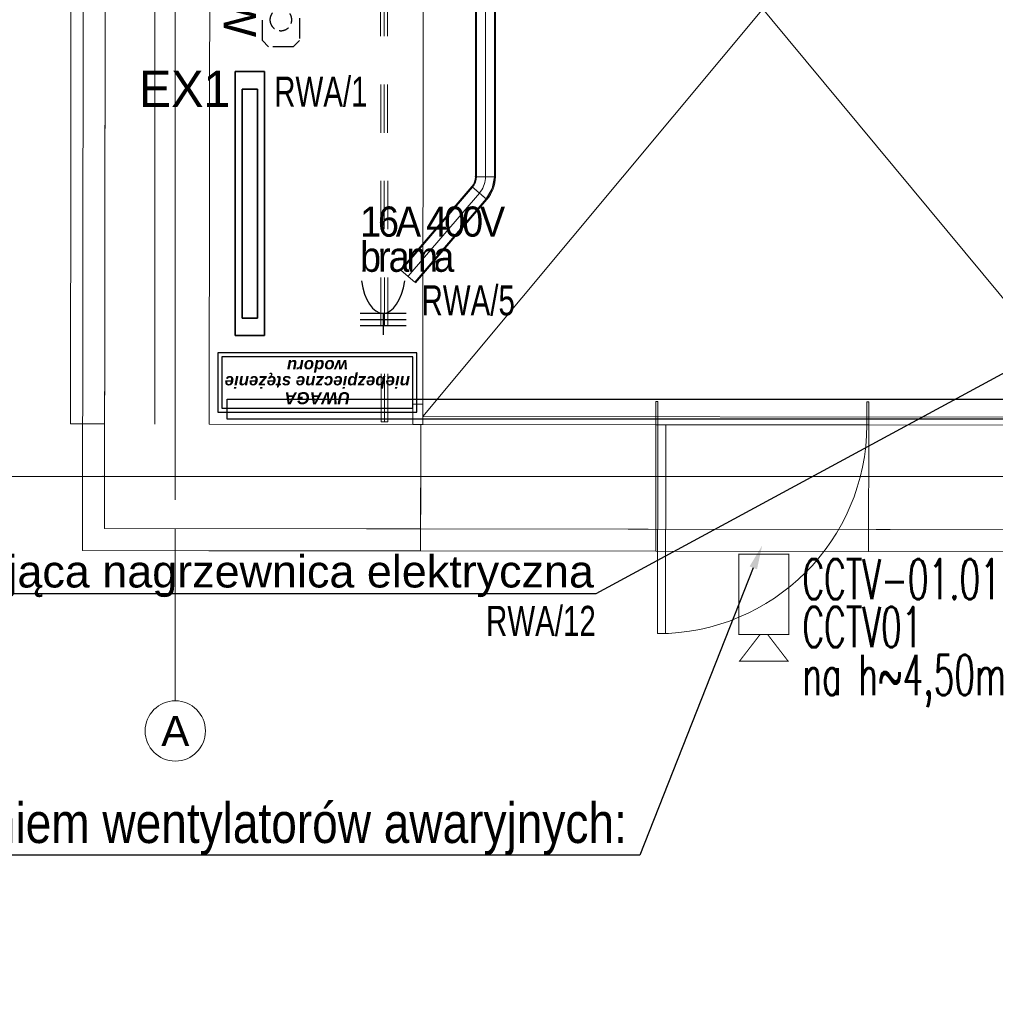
# Model space of a CAD drawing. Header units: millimetres. Extents: x -70539 to 23478, y -51814 to 44720.
# Tile 225 of 256: x -38815 to -33958, y 3153 to 8054. Entities that reach past the tile are written whole.
import ezdxf
from ezdxf import colors
from ezdxf.entities.mleader import LeaderData, LeaderLine
from ezdxf.enums import TextEntityAlignment as Align
from ezdxf.math import Vec2, Vec3

# ---------------------------------------------------------------- set-up
doc = ezdxf.new("R2010")
doc.units = ezdxf.units.MM
doc.set_wipeout_variables(frame=1)
for name, pattern in [('A.01 RZUT PARTERU$0$Przerywana', [48, 24, -24]), ('A.01 RZUT PARTERU$0$Wipeout_Contour', [100, 0, -100]), ('DASHED', [19.05, 12.7, -6.35])]:
    doc.linetypes.add(name, pattern=pattern)
for name, color, linetype, lineweight in [('_E_wyrownawcza 2', 10, 'DASHED', 25), ('A.01 RZUT PARTERU$0$410-K Osie główne_Nr_pióra__1', 7, 'Continuous', 20), ('AURA_went_opisy', 7, 'Continuous', 15), ('XREF', 8, 'Continuous', 9)]:
    doc.layers.add(name, color=color, linetype=linetype, lineweight=lineweight)
for name, color, linetype, lineweight, true_color in [('A.01 RZUT PARTERU$0$00 - odbojniki_Nr_pióra__95', 7, 'Continuous', 20, 0x7c7c7c), ('A.01 RZUT PARTERU$0$00 - SUFIT Z BLACHY_Nr_pióra__95', 7, 'Continuous', 13, 0x7c7c7c), ('A.01 RZUT PARTERU$0$280-A Dachy Powłoki_Nr_pióra__95', 7, 'Continuous', 20, 0x7c7c7c), ('A.01 RZUT PARTERU$0$410-K Osie główne_Nr_pióra__95', 7, 'Continuous', 20, 0x7c7c7c), ('A.01 RZUT PARTERU$0$420-K Ściany_Nr_pióra__95', 7, 'Continuous', 20, 0x7c7c7c), ('A.01 RZUT PARTERU$0$460 - Stropy_Nr_pióra__95', 7, 'Continuous', 13, 0x7c7c7c), ('A.01 RZUT PARTERU$0$Nowe_420-K Ściany_Nr_pióra__95', 7, 'Continuous', 20, 0x7c7c7c), ('A.01 RZUT PARTERU$0$Nowe_Drzwi Archicad_Nr_pióra__95', 7, 'Continuous', 20, 0x7c7c7c), ('A.01 RZUT PARTERU$0$Rozbiórka_420-K Ściany_Nr_pióra__95', 7, 'Continuous', 20, 0x7c7c7c), ('A.01 RZUT PARTERU$0$Rozbiórka_Drzwi Archicad_Nr_pióra__95', 7, 'Continuous', 20, 0x7c7c7c)]:
    doc.layers.add(name, color=color, linetype=linetype, lineweight=lineweight, true_color=true_color)
for name, color, linetype in [('A.01 RZUT PARTERU$0$420-K Ściany', 7, 'Continuous'), ('ALTER_H_Tablice', 200, 'Continuous'), ('e_adresy', 10, 'Continuous'), ('e_CCTV', 16, 'Continuous'), ('e_CCTV adresy', 16, 'Continuous'), ('e_gniazda', 10, 'Continuous'), ('e_IT adresy', 7, 'Continuous')]:
    doc.layers.add(name, color=color, linetype=linetype)
doc.layers.add('DLX_LUM', color=1, linetype='Continuous', true_color=0xff0000)
doc.layers.add('DLX_LUMKEY_IDX', color=1, linetype='Continuous', true_color=0xff0000)
doc.styles.add('A.01 RZUT PARTERU$0$STYL_AUTOMATYCZNY_2', font='arial.ttf')
doc.styles.add('Arial', font='arial.ttf', dxfattribs={"height": 14.752994})
doc.styles.add('Arial Narrow', font='ARIALN.TTF')
doc.styles.add('e_legenda', font='romans.shx')
doc.styles.add('e_nazwy_w_blokach', font='romans.shx')
doc.styles.get("Standard").update_dxf_attribs({"font": 'arial.ttf'})
doc.styles.add('TableTextStyle', font='txt')

# ---------------------------------------------------------------- blocks, each defined once
blk = doc.blocks.new('A.01 RZUT PARTERU')
at = {"color": 8, "lineweight": 5}
for p, q in [((192.4, 2518.01), (191.97, 183.02)), ((192.4, 2518.01), (191.97, 183.02)), ((200.86, 183.01), (201.29, 2518.01)), ((200.86, 183.01), (201.29, 2518.01)), ((191.97, 183.02), (191.47, 180.22)), ((191.97, 183.02), (191.47, 180.22)), ((191.97, 183.02), (191.97, 183.02)), ((200.86, 183.01), (191.97, 183.02)), ((191.97, 183.02), (200.86, 183.01)), ((191.97, 183.02), (191.97, 183.02)), ((200.86, 183.01), (191.97, 183.02)), ((191.97, 183.02), (200.86, 183.01)), ((199.81, 177.14), (200.86, 183.01)), ((199.81, 177.14), (200.86, 183.01)), ((200.86, 183.01), (200.86, 183.01)), ((200.86, 183.01), (200.86, 183.01)), ((190.03, 177.77), (154.53, 136.36)), ((190.03, 177.77), (154.53, 136.36)), ((191.47, 180.22), (190.03, 177.77)), ((191.47, 180.22), (190.03, 177.77)), ((190.03, 177.77), (190.03, 177.77)), ((190.03, 177.77), (196.78, 171.99)), ((196.78, 171.99), (190.03, 177.77)), ((190.03, 177.77), (190.03, 177.77)), ((190.03, 177.77), (196.78, 171.99)), ((196.78, 171.99), (190.03, 177.77)), ((196.78, 171.99), (199.81, 177.14)), ((196.78, 171.99), (199.81, 177.14)), ((161.28, 130.57), (196.78, 171.99)), ((161.28, 130.57), (196.78, 171.99)), ((196.78, 171.99), (196.78, 171.99)), ((196.78, 171.99), (196.78, 171.99)), ((154.53, 136.36), (161.28, 130.57)), ((154.53, 136.36), (161.28, 130.57))]:
    blk.add_line(p, q, dxfattribs=at)
at = {"layer": 'A.01 RZUT PARTERU$0$00 - odbojniki_Nr_pióra__95', "color": 8, "linetype": 'Continuous', "lineweight": 5}
for p, q in [((191.9, 2518.01), (191.47, 183.02)), ((191.9, 2518.01), (191.47, 183.02)), ((192.4, 2518.01), (191.97, 183.02)), ((192.4, 2518.01), (191.97, 183.02)), ((196.85, 2518.01), (196.42, 183.02)), ((196.85, 2518.01), (196.42, 183.02)), ((200.86, 183.01), (201.29, 2518.01)), ((200.86, 183.01), (201.29, 2518.01)), ((201.36, 183.01), (201.79, 2518.01)), ((201.36, 183.01), (201.79, 2518.01)), ((201.36, 183.01), (191.47, 183.02)), ((201.36, 183.01), (191.47, 183.02)), ((200.86, 183.01), (191.97, 183.02)), ((191.97, 183.02), (200.86, 183.01)), ((200.86, 183.01), (191.97, 183.02)), ((191.97, 183.02), (200.86, 183.01)), ((196.38, 182.03), (196.26, 181.06)), ((196.38, 182.03), (196.26, 181.06)), ((196.42, 183.02), (196.38, 182.03)), ((196.42, 183.02), (196.38, 182.03)), ((189.65, 178.1), (154.15, 136.68)), ((189.65, 178.1), (154.15, 136.68)), ((190.03, 177.77), (154.53, 136.36)), ((190.03, 177.77), (154.53, 136.36)), ((189.65, 178.1), (197.16, 171.66)), ((189.65, 178.1), (197.16, 171.66)), ((190.03, 177.77), (196.78, 171.99)), ((196.78, 171.99), (190.03, 177.77)), ((190.03, 177.77), (196.78, 171.99)), ((196.78, 171.99), (190.03, 177.77)), ((194.57, 176.47), (194.02, 175.65)), ((194.57, 176.47), (194.02, 175.65)), ((195.05, 177.33), (194.57, 176.47)), ((195.05, 177.33), (194.57, 176.47)), ((195.46, 178.22), (195.05, 177.33)), ((195.46, 178.22), (195.05, 177.33)), ((195.8, 179.14), (195.46, 178.22)), ((195.8, 179.14), (195.46, 178.22)), ((196.07, 180.09), (195.8, 179.14)), ((196.07, 180.09), (195.8, 179.14)), ((196.26, 181.06), (196.07, 180.09)), ((196.26, 181.06), (196.07, 180.09)), ((193.41, 174.88), (157.9, 133.46)), ((193.41, 174.88), (157.9, 133.46)), ((161.28, 130.57), (196.78, 171.99)), ((161.28, 130.57), (196.78, 171.99)), ((161.66, 130.25), (197.16, 171.66)), ((161.66, 130.25), (197.16, 171.66)), ((194.02, 175.65), (193.41, 174.88)), ((194.02, 175.65), (193.41, 174.88)), ((154.53, 136.36), (161.28, 130.57)), ((154.53, 136.36), (161.28, 130.57))]:
    blk.add_line(p, q, dxfattribs=at)
for radius in [7.56, 7.56, 8.05, 8.05, 16.94, 16.94, 17.45, 17.45]:
    blk.add_arc((183.92, 183.02), radius, 319.3925, 359.9895, dxfattribs=at)
for p in [(191.47, 183.02), (191.47, 183.02), (201.36, 183.01), (201.36, 183.01), (189.65, 178.1), (189.65, 178.1), (197.16, 171.66), (197.16, 171.66)]:
    blk.add_point(p, dxfattribs=at)
at = {"layer": 'A.01 RZUT PARTERU$0$00 - SUFIT Z BLACHY_Nr_pióra__95', "color": 8, "linetype": 'A.01 RZUT PARTERU$0$Przerywana', "lineweight": 5}
for p, q in [((144.48, 60.91), (141.86, 2517.19)), ((146.19, 60.91), (143.58, 2517.19)), ((147.91, 60.91), (145.3, 2517.19)), ((147.91, 60.91), (144.48, 60.91))]:
    blk.add_line(p, q, dxfattribs=at)
at = {"layer": 'A.01 RZUT PARTERU$0$280-A Dachy Powłoki_Nr_pióra__95', "color": 8, "linetype": 'Continuous', "lineweight": 5, "flags": 128}
for points in [[(-10.18, 59.91), (-6.55, 3006.84)], [(13.45, 3006.84), (13.45, 59.93)], [(14.52, 59.93), (14.52, 3006.84)], [(31.49, 59.91), (31.49, 3006.82)], [(13.45, 59.93), (-10.18, 59.91)], [(-9.12, 59.91), (7.85, 59.89), (8.2, 59.89)], [(7.85, 59.89), (31.49, 59.91)], [(13.45, 59.93), (14.52, 59.93), (31.49, 59.91), (31.84, 59.91)]]:
    blk.add_lwpolyline(points, dxfattribs=at)
at = {"layer": 'A.01 RZUT PARTERU$0$410-K Osie główne_Nr_pióra__95', "color": 8, "linetype": 'Continuous', "lineweight": 5}
for p, q in [((6.13, 33.81), (-93.87, 33.81)), ((42.06, 22.12), (42.06, -77.88))]:
    blk.add_line(p, q, dxfattribs=at)
blk.add_circle((42.06, -92.88), 15, dxfattribs=at)
for p in [(6.13, 33.81), (6.13, 33.81), (42.06, 22.12), (42.06, 22.12)]:
    blk.add_point(p, dxfattribs=at)
at = {"layer": 'A.01 RZUT PARTERU$0$420-K Ściany_Nr_pióra__95', "color": 8, "linetype": 'Continuous', "lineweight": 5, "flags": 128}
for points in [[(-0.35, 3069.65), (-4.21, -3.07)], [(387.25, 59.44), (281.25, 59.57)], [(504.25, 59.29), (387.25, 59.44)], [(-4.21, -3.07), (58.79, -3.15)], [(58.79, -3.15), (164.17, -3.28)], [(164.17, -3.28), (281.17, -3.43)], [(281.17, -3.43), (387.17, -3.56)], [(387.17, -3.56), (504.17, -3.71)]]:
    blk.add_lwpolyline(points, dxfattribs=at)
at = {"layer": 'A.01 RZUT PARTERU$0$Nowe_420-K Ściany_Nr_pióra__95', "color": 8, "linetype": 'Continuous', "lineweight": 5}
blk.add_line((281.25, 59.57), (281.17, -3.43), dxfattribs=at)
blk.add_line((281.25, 59.57), (281.17, -3.43), dxfattribs=at)
at = {"layer": 'A.01 RZUT PARTERU$0$Nowe_420-K Ściany_Nr_pióra__95', "color": 8, "linetype": 'Continuous', "lineweight": 5, "flags": 128}
blk.add_lwpolyline([(387.17, -3.56), (387.25, 59.44)], dxfattribs=at)
blk.add_lwpolyline([(387.17, -3.56), (387.25, 59.44)], dxfattribs=at)
at = {"layer": 'A.01 RZUT PARTERU$0$Nowe_Drzwi Archicad_Nr_pióra__95', "color": 8, "linetype": 'Continuous', "lineweight": 5}
for p, q in [((165.76, 469.72), (165.25, 63.72)), ((165.25, 63.72), (503.76, 469.29)), ((503.25, 63.29), (165.76, 469.72)), ((160.26, 69.72), (165.26, 69.72)), ((281.26, 71.07), (281.25, 59.57)), ((282.26, 71.07), (281.26, 71.07)), ((282.25, 59.57), (282.26, 71.07)), ((386.26, 70.94), (386.25, 59.44)), ((387.26, 70.94), (386.26, 70.94)), ((387.25, 59.44), (387.26, 70.94)), ((165.25, 63.72), (503.25, 63.29)), ((281.17, -3.43), (281.25, 59.57)), ((281.25, 59.57), (282.25, 59.57)), ((282.12, -44.43), (282.25, 59.57)), ((282.25, 59.57), (286.25, 59.57)), ((286.25, 59.57), (286.12, -44.43)), ((386.25, 59.44), (387.25, 59.44)), ((387.17, -3.56), (387.25, 59.44)), ((286.12, -44.43), (282.12, -44.43))]:
    blk.add_line(p, q, dxfattribs=at)
blk.add_arc((282.25, 59.57), 104, 269.928, 359.928, dxfattribs=at)
at = {"layer": 'A.01 RZUT PARTERU$0$Rozbiórka_420-K Ściany_Nr_pióra__95', "color": 8, "linetype": 'Continuous', "lineweight": 5}
blk.add_line((281.25, 59.57), (281.17, -3.43), dxfattribs=at)
blk.add_line((281.25, 59.57), (281.17, -3.43), dxfattribs=at)
at = {"layer": 'A.01 RZUT PARTERU$0$Rozbiórka_420-K Ściany_Nr_pióra__95', "color": 8, "linetype": 'Continuous', "lineweight": 5, "flags": 128}
blk.add_lwpolyline([(387.17, -3.56), (387.25, 59.44)], dxfattribs=at)
blk.add_lwpolyline([(387.17, -3.56), (387.25, 59.44)], dxfattribs=at)
at = {"layer": 'A.01 RZUT PARTERU$0$Rozbiórka_Drzwi Archicad_Nr_pióra__95', "color": 8, "linetype": 'Continuous', "lineweight": 5}
for p, q in [((165.76, 469.72), (165.25, 63.72)), ((165.25, 63.72), (503.76, 469.29)), ((503.25, 63.29), (165.76, 469.72)), ((160.26, 69.72), (165.26, 69.72)), ((281.26, 71.07), (281.25, 59.57)), ((282.26, 71.07), (281.26, 71.07)), ((282.25, 59.57), (282.26, 71.07)), ((386.26, 70.94), (386.25, 59.44)), ((387.26, 70.94), (386.26, 70.94)), ((387.25, 59.44), (387.26, 70.94)), ((165.25, 63.72), (503.25, 63.29)), ((281.17, -3.43), (281.25, 59.57)), ((281.25, 59.57), (282.25, 59.57)), ((282.12, -44.43), (282.25, 59.57)), ((282.25, 59.57), (286.25, 59.57)), ((286.25, 59.57), (286.12, -44.43)), ((386.25, 59.44), (387.25, 59.44)), ((387.17, -3.56), (387.25, 59.44)), ((286.12, -44.43), (282.12, -44.43))]:
    blk.add_line(p, q, dxfattribs=at)
blk.add_arc((282.25, 59.57), 104, 269.928, 359.928, dxfattribs=at)
at = {"layer": 'A.01 RZUT PARTERU$0$410-K Osie główne_Nr_pióra__1', "color": 8, "lineweight": 5, "style": 'A.01 RZUT PARTERU$0$STYL_AUTOMATYCZNY_2'}
blk.add_text('A', height=15, dxfattribs=at).set_placement((42.06, -85.38), align=Align.TOP_CENTER)
at = {"color": 8, "linetype": 'A.01 RZUT PARTERU$0$Wipeout_Contour', "lineweight": 5, "ltscale": 6138.335975}
blk.add_wipeout([(6.75, 9.87), (8.75, 9.86), (12.58, 3056.7), (10.58, 3056.7)], dxfattribs=at).dxf.layer = 'A.01 RZUT PARTERU$0$420-K Ściany'
at = {"color": 8, "linetype": 'A.01 RZUT PARTERU$0$Wipeout_Contour', "lineweight": 5, "ltscale": 6142.025808}
blk.add_wipeout([(8.77, 19.86), (18.77, 19.85), (22.57, 3046.7), (12.57, 3046.7)], dxfattribs=at).dxf.layer = 'A.01 RZUT PARTERU$0$420-K Ściany'
at = {"layer": 'A.01 RZUT PARTERU$0$420-K Ściany_Nr_pióra__95', "color": 8, "linetype": 'Continuous', "lineweight": 5, "flags": 128}
blk.add_lwpolyline([(10.58, 3058.7), (6.75, 9.87)], dxfattribs=at)
at = {"color": 8, "linetype": 'A.01 RZUT PARTERU$0$Wipeout_Contour', "lineweight": 5, "ltscale": 6148.220068}
blk.add_wipeout([(18.77, 19.9), (18.82, 19.9), (22.62, 3046.65), (22.57, 3046.65)], dxfattribs=at).dxf.layer = 'A.01 RZUT PARTERU$0$420-K Ściany'
at = {"color": 8, "linetype": 'A.01 RZUT PARTERU$0$Wipeout_Contour', "lineweight": 5, "ltscale": 61418.732381}
blk.add_wipeout([(22.57, 3006.65), (18.87, 59.9), (58.87, 59.85), (59.19, 313.81), (32.2, 313.81), (32.2, 353.81), (59.24, 353.81), (59.56, 613.81), (32.2, 613.81), (32.2, 653.81), (59.61, 653.81), (59.94, 913.81), (32.2, 913.81), (32.2, 953.81), (59.99, 953.81), (60.31, 1210.81), (32.2, 1210.81), (32.2, 1250.81), (60.36, 1250.81), (60.69, 1513.81), (32.2, 1513.81), (32.2, 1553.81), (60.74, 1553.81), (61.07, 1813.81), (32.2, 1813.81), (32.2, 1853.81), (61.12, 1853.81), (61.45, 2113.81), (32.2, 2113.81), (32.2, 2153.81), (61.5, 2153.81), (61.82, 2413.81), (32.2, 2413.81), (32.2, 2453.81), (61.87, 2453.81), (62.2, 2716.81), (31.2, 2716.81), (31.2, 2756.81), (62.26, 2756.81), (62.57, 3006.65)], dxfattribs=at).dxf.layer = 'A.01 RZUT PARTERU$0$420-K Ściany'
at = {"color": 8, "linetype": 'A.01 RZUT PARTERU$0$Wipeout_Contour', "lineweight": 5, "ltscale": 36.183456}
blk.add_wipeout([(6.75, 9.87), (6.75, 7.87), (8.75, 9.86)], dxfattribs=at).dxf.layer = 'A.01 RZUT PARTERU$0$420-K Ściany'
at = {"layer": 'A.01 RZUT PARTERU$0$420-K Ściany_Nr_pióra__95', "color": 8, "linetype": 'Continuous', "lineweight": 5, "flags": 128}
blk.add_lwpolyline([(58.87, 59.85), (59.19, 313.81)], dxfattribs=at)
at = {"color": 8, "linetype": 'A.01 RZUT PARTERU$0$Wipeout_Contour', "lineweight": 5, "ltscale": 62.738898}
blk.add_wipeout([(8.77, 19.86), (8.75, 9.86), (18.77, 19.85)], dxfattribs=at).dxf.layer = 'A.01 RZUT PARTERU$0$420-K Ściany'
at = {"color": 8, "linetype": 'A.01 RZUT PARTERU$0$Wipeout_Contour', "lineweight": 5, "ltscale": 82.783015}
blk.add_wipeout([(18.77, 19.9), (18.77, 19.85), (18.82, 19.9)], dxfattribs=at).dxf.layer = 'A.01 RZUT PARTERU$0$420-K Ściany'
at = {"color": 8, "linetype": 'A.01 RZUT PARTERU$0$Wipeout_Contour', "lineweight": 5, "ltscale": 34.577672}
blk.add_wipeout([(8.75, 9.86), (6.75, 7.87), (8.75, 7.86)], dxfattribs=at).dxf.layer = 'A.01 RZUT PARTERU$0$420-K Ściany'
at = {"color": 8, "linetype": 'A.01 RZUT PARTERU$0$Wipeout_Contour', "lineweight": 5, "ltscale": 174.550423}
blk.add_wipeout([(18.87, 59.9), (18.82, 19.9), (58.87, 59.85)], dxfattribs=at).dxf.layer = 'A.01 RZUT PARTERU$0$420-K Ściany'
at = {"color": 8, "linetype": 'A.01 RZUT PARTERU$0$Wipeout_Contour', "lineweight": 5, "ltscale": 353.167563}
blk.add_wipeout([(8.75, 7.86), (164.18, 7.67), (164.18, 9.67), (8.75, 9.86)], dxfattribs=at).dxf.layer = 'A.01 RZUT PARTERU$0$420-K Ściany'
at = {"color": 8, "linetype": 'A.01 RZUT PARTERU$0$Wipeout_Contour', "lineweight": 5, "ltscale": 60.776235}
blk.add_wipeout([(18.77, 19.85), (8.75, 9.86), (18.75, 9.85)], dxfattribs=at).dxf.layer = 'A.01 RZUT PARTERU$0$420-K Ściany'
at = {"layer": 'A.01 RZUT PARTERU$0$420-K Ściany_Nr_pióra__95', "color": 8, "linetype": 'Continuous', "lineweight": 5, "flags": 128}
blk.add_lwpolyline([(6.75, 7.87), (6.75, 9.87)], dxfattribs=at)
at = {"color": 8, "linetype": 'A.01 RZUT PARTERU$0$Wipeout_Contour', "lineweight": 5, "ltscale": 377.756126}
blk.add_wipeout([(18.75, 9.85), (164.18, 9.67), (164.2, 19.67), (18.77, 19.85)], dxfattribs=at).dxf.layer = 'A.01 RZUT PARTERU$0$420-K Ściany'
at = {"layer": 'A.01 RZUT PARTERU$0$420-K Ściany_Nr_pióra__95', "color": 8, "linetype": 'Continuous', "lineweight": 5, "flags": 128}
for points in [[(6.75, 7.87), (164.18, 7.67)], [(164.18, 7.67), (504.18, 7.24)]]:
    blk.add_lwpolyline(points, dxfattribs=at)
at = {"color": 8, "linetype": 'A.01 RZUT PARTERU$0$Wipeout_Contour', "lineweight": 5, "ltscale": 81.370739}
blk.add_wipeout([(18.82, 19.9), (18.77, 19.85), (18.82, 19.85)], dxfattribs=at).dxf.layer = 'A.01 RZUT PARTERU$0$420-K Ściany'
at = {"color": 8, "linetype": 'A.01 RZUT PARTERU$0$Wipeout_Contour', "lineweight": 5, "ltscale": 385.359058}
blk.add_wipeout([(18.82, 19.85), (164.2, 19.67), (164.2, 19.72), (18.82, 19.9)], dxfattribs=at).dxf.layer = 'A.01 RZUT PARTERU$0$420-K Ściany'
at = {"color": 8, "linetype": 'A.01 RZUT PARTERU$0$Wipeout_Contour', "lineweight": 5, "ltscale": 172.395501}
blk.add_wipeout([(58.87, 59.85), (18.82, 19.9), (58.82, 19.85)], dxfattribs=at).dxf.layer = 'A.01 RZUT PARTERU$0$420-K Ściany'
at = {"layer": 'A.01 RZUT PARTERU$0$280-A Dachy Powłoki_Nr_pióra__95', "color": 8, "linetype": 'Continuous', "lineweight": 5, "flags": 128}
blk.add_lwpolyline([(31.84, 3006.82), (31.84, 59.91)], dxfattribs=at)
at = {"layer": 'A.01 RZUT PARTERU$0$410-K Osie główne_Nr_pióra__95', "color": 8, "linetype": 'Continuous', "lineweight": 5}
blk.add_line((42.06, 3003), (42.06, 22.12), dxfattribs=at)
at = {"color": 8, "linetype": 'A.01 RZUT PARTERU$0$Wipeout_Contour', "lineweight": 5, "ltscale": 485.74069}
blk.add_wipeout([(58.82, 19.85), (164.2, 19.72), (164.25, 59.72), (58.87, 59.85)], dxfattribs=at).dxf.layer = 'A.01 RZUT PARTERU$0$420-K Ściany'
at = {"layer": 'A.01 RZUT PARTERU$0$410-K Osie główne_Nr_pióra__95', "color": 8, "linetype": 'Continuous', "lineweight": 5}
blk.add_line((6.13, 33.81), (1099.76, 33.81), dxfattribs=at)
at = {"layer": 'A.01 RZUT PARTERU$0$420-K Ściany_Nr_pióra__95', "color": 8, "linetype": 'Continuous', "lineweight": 5}
blk.add_line((164.25, 59.72), (160.25, 59.72), dxfattribs=at)
blk.add_line((164.25, 59.72), (160.25, 59.72), dxfattribs=at)
at = {"layer": 'A.01 RZUT PARTERU$0$420-K Ściany_Nr_pióra__95', "color": 8, "linetype": 'Continuous', "lineweight": 5, "flags": 128}
for points in [[(58.87, 59.85), (59.19, 313.81)], [(164.25, 59.72), (58.87, 59.85)], [(164.25, 59.72), (58.87, 59.85)], [(164.25, 59.72), (164.2, 19.72), (164.2, 19.67), (164.18, 9.67), (164.18, 7.67)], [(281.25, 59.57), (164.25, 59.72)], [(504.25, 59.29), (164.25, 59.72)]]:
    blk.add_lwpolyline(points, dxfattribs=at)
at = {"layer": 'A.01 RZUT PARTERU$0$460 - Stropy_Nr_pióra__95', "color": 8, "linetype": 'Continuous', "lineweight": 5, "flags": 128}
blk.add_lwpolyline([(6.75, 7.87), (658.57, 7.05), (655.73, 2276.77), (1099.75, 2276.77), (1099.75, 2747.25), (655.14, 2747.25), (654.75, 3058.7), (10.58, 3058.7)], close=True, dxfattribs=at)
at = {"layer": 'A.01 RZUT PARTERU$0$Nowe_Drzwi Archicad_Nr_pióra__95', "color": 8, "linetype": 'Continuous', "lineweight": 5}
for p, q in [((160.25, 59.72), (160.26, 69.72)), ((165.26, 69.72), (165.25, 59.72)), ((165.25, 59.72), (165.25, 63.72)), ((165.25, 59.72), (160.25, 59.72)), ((164.25, 59.72), (160.25, 59.72)), ((164.25, 59.72), (160.25, 59.72)), ((164.17, -3.28), (164.25, 59.72)), ((164.17, -3.28), (164.25, 59.72)), ((503.25, 59.29), (165.25, 59.72))]:
    blk.add_line(p, q, dxfattribs=at)
at = {"layer": 'A.01 RZUT PARTERU$0$Rozbiórka_420-K Ściany_Nr_pióra__95', "color": 8, "linetype": 'Continuous', "lineweight": 5, "flags": 128}
blk.add_lwpolyline([(164.25, 59.72), (164.17, -3.28)], dxfattribs=at)
at = {"layer": 'A.01 RZUT PARTERU$0$Rozbiórka_Drzwi Archicad_Nr_pióra__95', "color": 8, "linetype": 'Continuous', "lineweight": 5}
for p, q in [((160.25, 59.72), (160.26, 69.72)), ((165.26, 69.72), (165.25, 59.72)), ((165.25, 59.72), (165.25, 63.72)), ((165.25, 59.72), (160.25, 59.72)), ((164.25, 59.72), (160.25, 59.72)), ((164.25, 59.72), (160.25, 59.72)), ((164.17, -3.28), (164.25, 59.72)), ((164.17, -3.28), (164.25, 59.72)), ((503.25, 59.29), (165.25, 59.72))]:
    blk.add_line(p, q, dxfattribs=at)
blk = doc.blocks.new('gniazdo_3faz')
for p, q in [((-10.8, -11.475), (-10.8, 11.475)), ((-7.7625, -11.475), (-7.7625, 11.475)), ((-4.725, -11.475), (-4.725, 11.475)), ((-10.8, 0), (0, 0))]:
    blk.add_line(p, q)
blk.add_ellipse((-33.75, 0), major_axis=(-22.95, 0), ratio=0.49236596, start_param=1.86932853, end_param=4.41385678)
blk = doc.blocks.new('_E_MSW')
at = {"layer": '_E_wyrownawcza 2'}
for p, q in [((149054.78, -25445.19), (149050.82, -25449.03)), ((149125.94, -25445.19), (149129.91, -25449.03)), ((149054.78, -25468.23), (149050.82, -25464.39)), ((149125.94, -25468.23), (149129.91, -25464.39))]:
    blk.add_line(p, q, dxfattribs=at)
for points in [[(149050.82, -25449.03), (149050.82, -25464.39)], [(149125.94, -25445.19), (149054.78, -25445.19)], [(149129.91, -25464.39), (149129.91, -25449.03)], [(149054.78, -25468.23), (149125.94, -25468.23)]]:
    blk.add_lwpolyline(points, dxfattribs=at)
at = {"layer": '_E_wyrownawcza 2', "ltscale": 0.5}
for centre in [(149068, -25456.71), (149090.49, -25456.71), (149112.98, -25456.71)]:
    blk.add_circle(centre, 6.8, dxfattribs=at)
at = {"layer": '_E_wyrownawcza 2', "linetype": 'Continuous', "ltscale": 0.5, "style": 'Arial', "flags": 4}
for tag, p in [('OBWÓD', (149134.92, -25460.16)), ('LP', (149041.72, -25485.4)), ('ROZDZ.', (149119.58, -25484.42))]:
    blk.add_attdef(tag, p, '', height=12, dxfattribs=at)
blk = doc.blocks.new('*U387')
at = {"const_width": 0.5}
blk.add_lwpolyline([(0, -12.5), (40, -12.5), (40, 12.5), (0, 12.5)], close=True, dxfattribs=at)
blk.add_lwpolyline([(40, 1.93), (53.23, 12.09), (53.21, -12.09), (40, -1.92)], dxfattribs=at)
at = {"style": 'e_nazwy_w_blokach'}
blk.add_attdef('TYP', text='', height=20, dxfattribs=at).set_placement((20, 0), align=Align.MIDDLE)
at = {"layer": 'e_CCTV adresy', "style": 'e_nazwy_w_blokach', "width": 0.7}
blk.add_attdef('ADRES', (59.56, -10.37), '', height=20, dxfattribs=at)

msp = doc.modelspace()

# ---------------------------------------------------------------- block references
at = {"layer": 'XREF', "xscale": 10, "yscale": 10, "zscale": 10}
msp.add_blockref('A.01 RZUT PARTERU', (-38460.6, 5442.3), dxfattribs=at)

# ---------------------------------------------------------------- next in the draw order: linework, layer by layer
msp.add_lwpolyline([(-37781.5, 6165.2), (-32240.4, 6165.2), (-32240.4, 6065.2), (-37781.5, 6065.2), (-37781.5, 6165.2)])
at = {"layer": 'ALTER_H_Tablice', "color": 1}
msp.add_lwpolyline([(-36838.1, 6396.3), (-37828.1, 6396.3), (-37828.1, 6100.8), (-36838.1, 6100.8)], close=True, dxfattribs=at)
at = {"layer": 'ALTER_H_Tablice', "color": 1, "lineweight": 30}
msp.add_lwpolyline([(-36858.1, 6376.3), (-37808.1, 6376.3), (-37808.1, 6120.8), (-36858.1, 6120.8)], close=True, dxfattribs=at)
at = {"layer": 'DLX_LUM'}
for points in [[(-37741.7, 7796.3, 0), (-37741.7, 6481.3, 0)], [(-37741.7, 6481.3, 0), (-37741.7, 7796.3, 0)], [(-37741.7, 7796.3, 0), (-37741.7, 7796.3, 0)], [(-37596.7, 7796.3, 0), (-37741.7, 7796.3, 0)], [(-37741.7, 7796.3, 0), (-37741.7, 7796.3, 0)], [(-37741.7, 7796.3, 0), (-37596.7, 7796.3, 0)], [(-37741.7, 7796.3, 0), (-37596.7, 7796.3, 0)], [(-37741.7, 6481.3, 0), (-37741.7, 7796.3, 0)], [(-37596.7, 7796.3, 0), (-37741.7, 7796.3, 0)], [(-37741.7, 7796.3, 0), (-37741.7, 6481.3, 0)], [(-37596.7, 6481.3, 0), (-37596.7, 7796.3, 0)], [(-37596.7, 7796.3, 0), (-37596.7, 7796.3, 0)], [(-37596.7, 7796.3, 0), (-37596.7, 6481.3, 0)], [(-37596.7, 7796.3, 0), (-37596.7, 7796.3, 0)], [(-37596.7, 7796.3, 0), (-37596.7, 6481.3, 0)], [(-37596.7, 6481.3, 0), (-37596.7, 7796.3, 0)], [(-37706.7, 7708.8, 0), (-37706.7, 6568.8, 0)], [(-37631.7, 7708.8, 0), (-37706.7, 7708.8, 0)], [(-37706.7, 6568.8, 0), (-37706.7, 7708.8, 0)], [(-37706.7, 7708.8, 0), (-37631.7, 7708.8, 0)], [(-37631.7, 6568.8, 0), (-37631.7, 7708.8, 0)], [(-37631.7, 7708.8, 0), (-37631.7, 6568.8, 0)], [(-37706.7, 6568.8, 0), (-37631.7, 6568.8, 0)], [(-37631.7, 6568.8, 0), (-37706.7, 6568.8, 0)], [(-37741.7, 6481.3, 0), (-37741.7, 6481.3, 0)], [(-37741.7, 6481.3, 0), (-37596.7, 6481.3, 0)], [(-37596.7, 6481.3, 0), (-37741.7, 6481.3, 0)], [(-37741.7, 6481.3, 0), (-37741.7, 6481.3, 0)], [(-37596.7, 6481.3, 0), (-37741.7, 6481.3, 0)], [(-37741.7, 6481.3, 0), (-37596.7, 6481.3, 0)], [(-37596.7, 6481.3, 0), (-37596.7, 6481.3, 0)], [(-37596.7, 6481.3, 0), (-37596.7, 6481.3, 0)]]:
    msp.add_polyline3d(points, dxfattribs=at)

# ---------------------------------------------------------------- next in the draw order: block references
at = {"layer": '_E_wyrownawcza 2'}
ref = msp.add_blockref('_E_MSW', (-241168.3, 1200957.3, 0), dxfattribs=dict(at, xscale=-8, yscale=8, zscale=8, rotation=89.99999999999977))
ref.add_attrib('LP', 'MSW', (-37798.6, 8513.6, 0), dxfattribs={"linetype": 'Continuous', "ltscale": 0.5, "height": 160, "rotation": 270, "style": 'Arial'})
at = {"layer": 'e_CCTV', "xscale": 10, "yscale": 10, "zscale": 10, "rotation": 270}
msp.add_blockref('*U387', (-35110.6, 5393.1), dxfattribs=at)
at = {"layer": 'e_gniazda', "xscale": 10, "yscale": 10, "zscale": 10, "rotation": 270}
msp.add_blockref('gniazdo_3faz', (-37005.7, 6484.4), dxfattribs=at)

# ---------------------------------------------------------------- next in the draw order: texts
at = {"layer": 'ALTER_H_Tablice', "color": 1, "insert": (-37333.1, 6250.2), "char_height": 60, "width": 950, "attachment_point": 5, "rotation": 180, "line_spacing_factor": 0.8, "style": 'Arial'}
msp.add_mtext('\\fArial|b1|i1|c238|p34;UWAGA \\Pniebezpieczne stężenie  wodoru', dxfattribs=at)
at = {"layer": 'DLX_LUMKEY_IDX', "style": 'TableTextStyle'}
msp.add_text('EX1', height=180, dxfattribs=at).set_placement((-38220.9, 7619.6))
at = {"layer": 'e_adresy', "width": 0.7}
for s, p in [('RWA/1', (-37547.7, 7620.8)), ('RWA/5', (-36814.4, 6581.9)), ('RWA/12', (-36493.2, 4986.2))]:
    msp.add_text(s, height=150, dxfattribs=at).set_placement(p)
at = {"layer": 'e_CCTV adresy', "style": 'e_legenda', "width": 0.6}
for s, p in [('CCTV01', (-34918.4, 4930.5)), ('na h~4,50m', (-34918.4, 4692.2))]:
    msp.add_text(s, height=200, dxfattribs=at).set_placement(p)
at = {"layer": 'e_gniazda', "insert": (-36211.7, 7124), "char_height": 150, "width": 909.061, "attachment_point": 3, "line_spacing_factor": 0.7}
msp.add_mtext('\\pxql;{\\T0.8;\\W0.9;16A 400V\\Pbrama}', dxfattribs=at)
at = {"layer": 'e_IT adresy', "style": 'e_legenda', "width": 0.6}
msp.add_text('CCTV-01.01', height=200, dxfattribs=at).set_placement((-34918.4, 5168.8))

# ---------------------------------------------------------------- next in the draw order: leaders
at = {"lineweight": 0}
ml = msp.add_multileader_mtext('Standard', dxfattribs=at)
ml.set_content('Istniejąca nagrzewnica elektryczna')
ml.set_leader_properties()
ml.build(insert=Vec2(0, 0))
ml.multileader.update_dxf_attribs({"text_right_attachment_type": 6, "dogleg_length": 7.2, "arrow_head_size": 3.6})
ctx = ml.context
ctx.base_point, ctx.char_height, ctx.arrow_head_size, ctx.landing_gap_size, ctx.plane_origin = Vec3(-39381.5, 5284.1), 160, 3.6, 1.8, Vec3(-38287.7, -5373.7)
ctx.right_attachment, ctx.text_align_type, ctx.attachment_type = 6, 2, 2
notes = []
notes.append((ctx, [(0, (1, 1, 0), (-35947.2, 5195.6), (-1, 0), 7.2, [(0, [(-33468.7, 6537.7)], 0, [])])]))
ctx.mtext.insert, ctx.mtext.width, ctx.mtext.alignment, ctx.mtext.flow_direction = Vec3(-35956.2, 5387.6), 7006.467, 3, 5
at = {"layer": 'AURA_went_opisy', "color": 5}
ml = msp.add_multileader_mtext('Standard', dxfattribs=at)
ml.set_content('\\pxt1;\\fArial Narrow|b0|i0|c238;{\\A1;Brama otwierana automatycznie wraz z załączeniem wentylatorów awaryjnych:}\\P\\pi-1,l2,t4;\\A1;-^ILWA.H2-1.1-2 - sygnałem z detekcji H\\H0.7x;\\S^ 2;', color=256, style='Arial Narrow')
ml.set_leader_properties()
ml.build(insert=Vec2(0, 0))
ml.multileader.update_dxf_attribs({"text_left_attachment_type": 6, "text_right_attachment_type": 6, "dogleg_length": 50, "arrow_head_size": 120})
ctx = ml.context
ctx.base_point, ctx.char_height, ctx.arrow_head_size, ctx.landing_gap_size, ctx.plane_origin = Vec3(-43851.7, 3895.9), 200, 120, 50, Vec3(-67212.6, -64412.9)
ctx.left_attachment, ctx.right_attachment = 6, 6
notes.append((ctx, [(0, (1, 1, 0), (-35728.4, 3895.9), (-1, 0), 50, [(0, [(-35118.9, 5436.8)], 0, [])])]))
ctx.mtext.insert, ctx.mtext.width = Vec3(-43801.7, 4155.8), 7995.136
for ctx, leaders in notes:
    for number, flags, end, landing, length, lines in leaders:
        leader = LeaderData()
        leader.index, (leader.has_last_leader_line, leader.has_dogleg_vector, leader.attachment_direction) = number, flags
        leader.last_leader_point, leader.dogleg_vector, leader.dogleg_length = Vec3(end), Vec3(landing), length
        for number, points, colour, breaks in lines:
            line = LeaderLine()
            line.index, line.vertices, line.color, line.breaks = number, Vec3.list(points), colors.encode_raw_color(colour), breaks
            leader.lines.append(line)
        ctx.leaders.append(leader)

doc.saveas('drawing.dxf')
